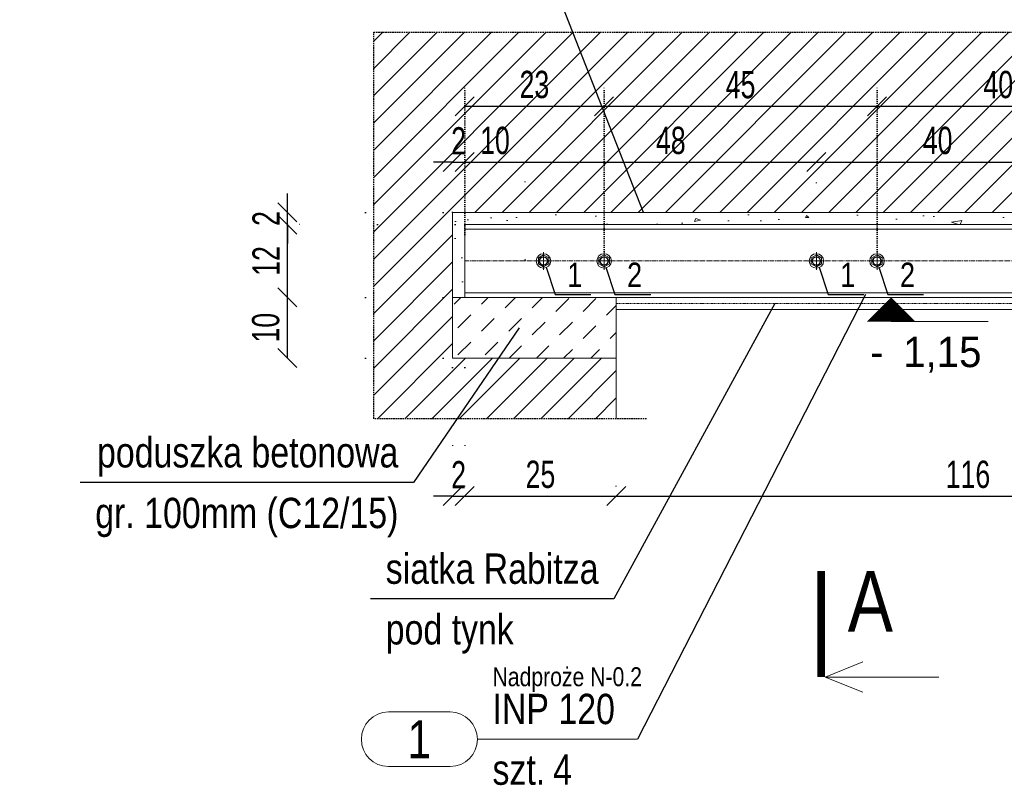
# Model space of a CAD drawing. Header units: millimetres. Extents: x 11149 to 111407, y -107619 to -23630.
# Tile 192 of 245: x 18678 to 18840, y -28621 to -28494. Entities that reach past the tile are written whole.
import ezdxf
from ezdxf.enums import TextEntityAlignment as Align

# ---------------------------------------------------------------- set-up
doc = ezdxf.new("R2010")
doc.units = ezdxf.units.MM
doc.header["$LTSCALE"] = 2
for name, pattern in [('CENTER2', [28.575, 19.05, -3.175, 3.175, -3.175]), ('DOT', [6.35, 0, -6.35]), ('HIDDEN', [9.525, 6.35, -3.175])]:
    doc.linetypes.add(name, pattern=pattern)
doc.layers.get('0').update_dxf_attribs({"plot": 0})
doc.layers.get('Defpoints').update_dxf_attribs({"color": 1})
doc.layers.add('420-K Ściany', color=7, linetype='Continuous')
doc.layers.add('e-cad_ukryte', color=30, linetype='HIDDEN')
for name, color, linetype, lineweight in [('e-cad_252', 252, 'HIDDEN', 9), ('e-cad_cienkie', 1, 'Continuous', 9), ('e-cad_obok', 3, 'Continuous', 9), ('e-cad_opisy', 7, 'Continuous', 9), ('e-cad_osie', 22, 'CENTER2', 9), ('e-cad_stal_kontur', 222, 'Continuous', 20), ('e-cad_wymiary', 4, 'Continuous', 9)]:
    doc.layers.add(name, color=color, linetype=linetype, lineweight=lineweight)
doc.layers.add('e-cad_rzutnie', color=61, linetype='Continuous', lineweight=9, plot=False)
doc.styles.add('e-cad_1', font='arial.ttf', dxfattribs={"width": 0.7})
doc.dimstyles.new('e-cad_1_25_[cm]', dxfattribs={"dimscale": 2.5, "dimtxt": 1.8, "dimasz": 1.25, "dimexe": 1.25, "dimexo": 0.625, "dimgap": 0.5, "dimtad": 1, "dimdec": 0, "dimrnd": 1, "dimzin": 1, "dimtxsty": 'e-cad_1', "dimblk": 'OBLIQUE', "dimcen": 2.5, "dimclrd": 256, "dimclre": 252, "dimclrt": 7, "dimadec": 0, "dimazin": 0, "dimtfac": 1, "dimtix": 1, "dimtmove": 2, "dimatfit": 3, "dimldrblk": 'NONE', "dimfxl": 60, "dimfxlon": 1, "dimarcsym": 0})

# ---------------------------------------------------------------- blocks, each defined once
blk = doc.blocks.new('_OBLIQUE')
at = {"color": 0, "linetype": 'ByBlock', "lineweight": -2}
blk.add_line((-0.5, -0.5), (0.5, 0.5), dxfattribs=at)
blk = doc.blocks.new('*D1277')
at = {"layer": 'Defpoints', "color": 0, "ltscale": 0.5}
for p in [(18751.45, -28517.88), (18749.45, -28527.72), (18751.45, -28529.72)]:
    blk.add_point(p, dxfattribs=at)
at = {"layer": 'e-cad_wymiary', "color": 252, "linetype": 'DOT', "lineweight": -2}
for p, q in [((18749.45, -28526.16), (18749.45, -28514.75)), ((18751.45, -28528.16), (18751.45, -28514.75))]:
    blk.add_line(p, q, dxfattribs=at)
at = {"layer": 'e-cad_wymiary', "lineweight": -2}
for p, q in [((18749.45, -28517.88), (18746.33, -28517.88)), ((18749.45, -28517.88), (18751.45, -28517.88)), ((18751.45, -28517.88), (18754.58, -28517.88))]:
    blk.add_line(p, q, dxfattribs=at)
at = {"layer": 'e-cad_wymiary', "lineweight": -2, "ltscale": 0.5, "xscale": 3.125, "yscale": 3.125, "zscale": 3.125}
blk.add_blockref('_OBLIQUE', (18749.45, -28517.88), dxfattribs=at)
at = {"layer": 'e-cad_wymiary', "lineweight": -2, "ltscale": 0.5, "xscale": 3.125, "yscale": 3.125, "zscale": 3.125, "rotation": 180}
blk.add_blockref('_OBLIQUE', (18751.45, -28517.88), dxfattribs=at)
at = {"layer": 'e-cad_wymiary', "color": 7, "ltscale": 0.5, "insert": (18750.45, -28514.37), "char_height": 4.5, "attachment_point": 5, "style": 'e-cad_1'}
blk.add_mtext('2', dxfattribs=at)
blk = doc.blocks.new('_None')
blk = doc.blocks.new('*D1279')
at = {"layer": 'Defpoints', "color": 0, "ltscale": 0.5}
for p in [(18722.21, -28540.17), (18749.45, -28540.17), (18749.45, -28550.17)]:
    blk.add_point(p, dxfattribs=at)
at = {"layer": 'e-cad_wymiary', "color": 252, "linetype": 'DOT', "lineweight": -2}
for p, q in [((18747.89, -28540.17), (18719.09, -28540.17)), ((18747.89, -28550.17), (18719.09, -28550.17))]:
    blk.add_line(p, q, dxfattribs=at)
at = {"layer": 'e-cad_wymiary', "lineweight": -2}
blk.add_line((18722.21, -28550.17), (18722.21, -28540.17), dxfattribs=at)
at = {"layer": 'e-cad_wymiary', "lineweight": -2, "ltscale": 0.5, "xscale": 3.125, "yscale": 3.125, "zscale": 3.125}
for p, rotation in [((18722.21, -28540.17), 90), ((18722.21, -28550.17), 270)]:
    blk.add_blockref('_OBLIQUE', p, dxfattribs=dict(at, rotation=rotation))
at = {"layer": 'e-cad_wymiary', "color": 7, "ltscale": 0.5, "insert": (18718.66, -28545.17), "char_height": 4.5, "attachment_point": 5, "rotation": 90, "style": 'e-cad_1'}
blk.add_mtext('10', dxfattribs=at)
blk = doc.blocks.new('*D1280')
at = {"layer": 'Defpoints', "color": 0, "ltscale": 0.5}
for p in [(18722.21, -28528.17), (18751.45, -28528.17), (18749.45, -28540.17)]:
    blk.add_point(p, dxfattribs=at)
at = {"layer": 'e-cad_wymiary', "color": 252, "linetype": 'DOT', "lineweight": -2}
for p, q in [((18749.89, -28528.17), (18719.09, -28528.17)), ((18747.89, -28540.17), (18719.09, -28540.17))]:
    blk.add_line(p, q, dxfattribs=at)
at = {"layer": 'e-cad_wymiary', "lineweight": -2}
blk.add_line((18722.21, -28540.17), (18722.21, -28528.17), dxfattribs=at)
at = {"layer": 'e-cad_wymiary', "lineweight": -2, "ltscale": 0.5, "xscale": 3.125, "yscale": 3.125, "zscale": 3.125}
for p, rotation in [((18722.21, -28528.17), 90), ((18722.21, -28540.17), 270)]:
    blk.add_blockref('_OBLIQUE', p, dxfattribs=dict(at, rotation=rotation))
at = {"layer": 'e-cad_wymiary', "color": 7, "ltscale": 0.5, "insert": (18718.7, -28534.17), "char_height": 4.5, "attachment_point": 5, "rotation": 90, "style": 'e-cad_1'}
blk.add_mtext('12', dxfattribs=at)
blk = doc.blocks.new('*D1281')
at = {"layer": 'Defpoints', "color": 0, "ltscale": 0.5}
for p in [(18722.21, -28526.17), (18749.45, -28526.17), (18751.45, -28528.17)]:
    blk.add_point(p, dxfattribs=at)
at = {"layer": 'e-cad_wymiary', "lineweight": -2}
for p, q in [((18722.21, -28526.17), (18722.21, -28523.04)), ((18722.21, -28528.17), (18722.21, -28526.17)), ((18722.21, -28528.17), (18722.21, -28531.29))]:
    blk.add_line(p, q, dxfattribs=at)
at = {"layer": 'e-cad_wymiary', "color": 252, "linetype": 'DOT', "lineweight": -2}
for p, q in [((18747.89, -28526.17), (18719.09, -28526.17)), ((18749.89, -28528.17), (18719.09, -28528.17))]:
    blk.add_line(p, q, dxfattribs=at)
at = {"layer": 'e-cad_wymiary', "lineweight": -2, "ltscale": 0.5, "xscale": 3.125, "yscale": 3.125, "zscale": 3.125}
for p, rotation in [((18722.21, -28526.17), 270), ((18722.21, -28528.17), 90)]:
    blk.add_blockref('_OBLIQUE', p, dxfattribs=dict(at, rotation=rotation))
at = {"layer": 'e-cad_wymiary', "color": 7, "ltscale": 0.5, "insert": (18718.7, -28527.17), "char_height": 4.5, "attachment_point": 5, "rotation": 90, "style": 'e-cad_1'}
blk.add_mtext('2', dxfattribs=at)
blk = doc.blocks.new('*D1287')
at = {"layer": 'Defpoints', "color": 0, "ltscale": 0.5}
for p in [(18751.45, -28517.88), (18761.45, -28517.88), (18761.45, -28535.57)]:
    blk.add_point(p, dxfattribs=at)
at = {"layer": 'e-cad_wymiary', "color": 252, "linetype": 'DOT', "lineweight": -2}
for p, q in [((18751.45, -28516.32), (18751.45, -28514.75)), ((18761.45, -28534), (18761.45, -28514.75))]:
    blk.add_line(p, q, dxfattribs=at)
at = {"layer": 'e-cad_wymiary', "lineweight": -2}
blk.add_line((18751.45, -28517.88), (18761.45, -28517.88), dxfattribs=at)
at = {"layer": 'e-cad_wymiary', "lineweight": -2, "ltscale": 0.5, "xscale": 3.125, "yscale": 3.125, "zscale": 3.125, "rotation": 180}
blk.add_blockref('_OBLIQUE', (18751.45, -28517.88), dxfattribs=at)
at = {"layer": 'e-cad_wymiary', "lineweight": -2, "ltscale": 0.5, "xscale": 3.125, "yscale": 3.125, "zscale": 3.125}
blk.add_blockref('_OBLIQUE', (18761.45, -28517.88), dxfattribs=at)
at = {"layer": 'e-cad_wymiary', "color": 7, "ltscale": 0.5, "insert": (18756.45, -28514.33), "char_height": 4.5, "attachment_point": 5, "style": 'e-cad_1'}
blk.add_mtext('10', dxfattribs=at)
blk = doc.blocks.new('*D1288')
at = {"layer": 'Defpoints', "color": 0, "ltscale": 0.5}
for p in [(18809.45, -28517.88), (18761.45, -28535.57), (18809.45, -28535.72)]:
    blk.add_point(p, dxfattribs=at)
at = {"layer": 'e-cad_wymiary', "color": 252, "linetype": 'DOT', "lineweight": -2}
for p, q in [((18761.45, -28534), (18761.45, -28514.75)), ((18809.45, -28534.16), (18809.45, -28514.75))]:
    blk.add_line(p, q, dxfattribs=at)
at = {"layer": 'e-cad_wymiary', "lineweight": -2}
blk.add_line((18761.45, -28517.88), (18809.45, -28517.88), dxfattribs=at)
at = {"layer": 'e-cad_wymiary', "lineweight": -2, "ltscale": 0.5, "xscale": 3.125, "yscale": 3.125, "zscale": 3.125, "rotation": 180}
blk.add_blockref('_OBLIQUE', (18761.45, -28517.88), dxfattribs=at)
at = {"layer": 'e-cad_wymiary', "lineweight": -2, "ltscale": 0.5, "xscale": 3.125, "yscale": 3.125, "zscale": 3.125}
blk.add_blockref('_OBLIQUE', (18809.45, -28517.88), dxfattribs=at)
at = {"layer": 'e-cad_wymiary', "color": 7, "ltscale": 0.5, "insert": (18785.45, -28514.33), "char_height": 4.5, "attachment_point": 5, "style": 'e-cad_1'}
blk.add_mtext('48', dxfattribs=at)
blk = doc.blocks.new('*D1289')
at = {"layer": 'Defpoints', "color": 0, "ltscale": 0.5}
for p in [(18849.45, -28517.88), (18809.45, -28535.72), (18849.45, -28535.72)]:
    blk.add_point(p, dxfattribs=at)
at = {"layer": 'e-cad_wymiary', "color": 252, "linetype": 'DOT', "lineweight": -2}
for p, q in [((18809.45, -28534.16), (18809.45, -28514.75)), ((18849.45, -28534.16), (18849.45, -28514.75))]:
    blk.add_line(p, q, dxfattribs=at)
at = {"layer": 'e-cad_wymiary', "lineweight": -2}
blk.add_line((18809.45, -28517.88), (18849.45, -28517.88), dxfattribs=at)
at = {"layer": 'e-cad_wymiary', "lineweight": -2, "ltscale": 0.5, "xscale": 3.125, "yscale": 3.125, "zscale": 3.125, "rotation": 180}
blk.add_blockref('_OBLIQUE', (18809.45, -28517.88), dxfattribs=at)
at = {"layer": 'e-cad_wymiary', "lineweight": -2, "ltscale": 0.5, "xscale": 3.125, "yscale": 3.125, "zscale": 3.125}
blk.add_blockref('_OBLIQUE', (18849.45, -28517.88), dxfattribs=at)
at = {"layer": 'e-cad_wymiary', "color": 7, "ltscale": 0.5, "insert": (18829.45, -28514.33), "char_height": 4.5, "attachment_point": 5, "style": 'e-cad_1'}
blk.add_mtext('40', dxfattribs=at)
blk = doc.blocks.new('*D1292')
at = {"layer": 'Defpoints', "color": 0, "ltscale": 0.5}
for p in [(18749.45, -28550.17), (18751.45, -28550.17), (18751.45, -28572.92)]:
    blk.add_point(p, dxfattribs=at)
at = {"layer": 'e-cad_wymiary', "color": 252, "linetype": 'DOT', "lineweight": -2}
for p, q in [((18749.45, -28551.73), (18749.45, -28576.04)), ((18751.45, -28551.73), (18751.45, -28576.04))]:
    blk.add_line(p, q, dxfattribs=at)
at = {"layer": 'e-cad_wymiary', "lineweight": -2}
for p, q in [((18749.45, -28572.92), (18746.33, -28572.92)), ((18749.45, -28572.92), (18751.45, -28572.92)), ((18751.45, -28572.92), (18754.58, -28572.92))]:
    blk.add_line(p, q, dxfattribs=at)
at = {"layer": 'e-cad_wymiary', "lineweight": -2, "ltscale": 0.5, "xscale": 3.125, "yscale": 3.125, "zscale": 3.125}
blk.add_blockref('_OBLIQUE', (18749.45, -28572.92), dxfattribs=at)
at = {"layer": 'e-cad_wymiary', "lineweight": -2, "ltscale": 0.5, "xscale": 3.125, "yscale": 3.125, "zscale": 3.125, "rotation": 180}
blk.add_blockref('_OBLIQUE', (18751.45, -28572.92), dxfattribs=at)
at = {"layer": 'e-cad_wymiary', "color": 7, "ltscale": 0.5, "insert": (18750.45, -28569.41), "char_height": 4.5, "attachment_point": 5, "style": 'e-cad_1'}
blk.add_mtext('2', dxfattribs=at)
blk = doc.blocks.new('*D1293')
at = {"layer": 'Defpoints', "color": 0, "ltscale": 0.5}
for p in [(18751.45, -28572.92), (18776.45, -28572.92), (18776.45, -28572.92)]:
    blk.add_point(p, dxfattribs=at)
at = {"layer": 'e-cad_wymiary', "color": 252, "linetype": 'DOT', "lineweight": -2}
for p, q in [((18751.45, -28571.36), (18751.45, -28569.79)), ((18776.45, -28571.36), (18776.45, -28569.79))]:
    blk.add_line(p, q, dxfattribs=at)
at = {"layer": 'e-cad_wymiary', "lineweight": -2}
blk.add_line((18751.45, -28572.92), (18776.45, -28572.92), dxfattribs=at)
at = {"layer": 'e-cad_wymiary', "lineweight": -2, "ltscale": 0.5, "xscale": 3.125, "yscale": 3.125, "zscale": 3.125, "rotation": 180}
blk.add_blockref('_OBLIQUE', (18751.45, -28572.92), dxfattribs=at)
at = {"layer": 'e-cad_wymiary', "lineweight": -2, "ltscale": 0.5, "xscale": 3.125, "yscale": 3.125, "zscale": 3.125}
blk.add_blockref('_OBLIQUE', (18776.45, -28572.92), dxfattribs=at)
at = {"layer": 'e-cad_wymiary', "color": 7, "ltscale": 0.5, "insert": (18763.95, -28569.37), "char_height": 4.5, "attachment_point": 5, "style": 'e-cad_1'}
blk.add_mtext('25', dxfattribs=at)
blk = doc.blocks.new('*D1296')
at = {"layer": 'Defpoints', "color": 0, "ltscale": 0.5}
for p in [(18776.45, -28572.92), (18892.45, -28572.92), (18892.45, -28572.92)]:
    blk.add_point(p, dxfattribs=at)
at = {"layer": 'e-cad_wymiary', "color": 252, "linetype": 'DOT', "lineweight": -2}
for p, q in [((18776.45, -28571.36), (18776.45, -28569.79)), ((18892.45, -28571.36), (18892.45, -28569.79))]:
    blk.add_line(p, q, dxfattribs=at)
at = {"layer": 'e-cad_wymiary', "lineweight": -2}
blk.add_line((18776.45, -28572.92), (18892.45, -28572.92), dxfattribs=at)
at = {"layer": 'e-cad_wymiary', "lineweight": -2, "ltscale": 0.5, "xscale": 3.125, "yscale": 3.125, "zscale": 3.125, "rotation": 180}
blk.add_blockref('_OBLIQUE', (18776.45, -28572.92), dxfattribs=at)
at = {"layer": 'e-cad_wymiary', "lineweight": -2, "ltscale": 0.5, "xscale": 3.125, "yscale": 3.125, "zscale": 3.125}
blk.add_blockref('_OBLIQUE', (18892.45, -28572.92), dxfattribs=at)
at = {"layer": 'e-cad_wymiary', "color": 7, "ltscale": 0.5, "insert": (18834.45, -28569.37), "char_height": 4.5, "attachment_point": 5, "style": 'e-cad_1'}
blk.add_mtext('116', dxfattribs=at)
blk = doc.blocks.new('e-cad_kota_2_1')
blk.add_line((0, -1.6), (6.4, -1.6))
blk.add_lwpolyline([(0, 0, 0, 3.2, 0), (0, -1.6, 3.2, 3.2, 0)], format="xyseb")
at = {"style": 'e-cad_1', "width": 0.95}
blk.add_attdef('ZNAK', text='', height=2, dxfattribs=at).set_placement((-0.5, -4.6), align=Align.RIGHT)
blk.add_attdef('RZEDNA', (0.8, -4.6), '', height=2, dxfattribs=at)
blk = doc.blocks.new('*D1301')
at = {"layer": 'Defpoints', "color": 0, "ltscale": 0.5}
for p in [(18774.45, -28508.66), (18751.45, -28531.37), (18774.45, -28534.17)]:
    blk.add_point(p, dxfattribs=at)
at = {"layer": 'e-cad_wymiary', "color": 252, "linetype": 'DOT', "lineweight": -2, "ltscale": 0.02}
for p, q in [((18751.45, -28529.81), (18751.45, -28505.54)), ((18774.45, -28532.61), (18774.45, -28505.54))]:
    blk.add_line(p, q, dxfattribs=at)
at = {"layer": 'e-cad_wymiary', "lineweight": -2, "ltscale": 0.02}
blk.add_line((18751.45, -28508.66), (18774.45, -28508.66), dxfattribs=at)
at = {"layer": 'e-cad_wymiary', "lineweight": -2, "ltscale": 0.5, "xscale": 3.125, "yscale": 3.125, "zscale": 3.125, "rotation": 180}
blk.add_blockref('_OBLIQUE', (18751.45, -28508.66), dxfattribs=at)
at = {"layer": 'e-cad_wymiary', "lineweight": -2, "ltscale": 0.5, "xscale": 3.125, "yscale": 3.125, "zscale": 3.125}
blk.add_blockref('_OBLIQUE', (18774.45, -28508.66), dxfattribs=at)
at = {"layer": 'e-cad_wymiary', "color": 7, "ltscale": 0.5, "insert": (18762.95, -28505.11), "char_height": 4.5, "attachment_point": 5, "style": 'e-cad_1'}
blk.add_mtext('23', dxfattribs=at)
blk = doc.blocks.new('*D1302')
at = {"layer": 'Defpoints', "color": 0, "ltscale": 0.5}
for p in [(18819.45, -28508.66), (18774.45, -28534.17), (18819.45, -28534.17)]:
    blk.add_point(p, dxfattribs=at)
at = {"layer": 'e-cad_wymiary', "color": 252, "linetype": 'DOT', "lineweight": -2, "ltscale": 0.02}
for p, q in [((18774.45, -28532.61), (18774.45, -28505.54)), ((18819.45, -28532.61), (18819.45, -28505.54))]:
    blk.add_line(p, q, dxfattribs=at)
at = {"layer": 'e-cad_wymiary', "lineweight": -2, "ltscale": 0.02}
blk.add_line((18774.45, -28508.66), (18819.45, -28508.66), dxfattribs=at)
at = {"layer": 'e-cad_wymiary', "lineweight": -2, "ltscale": 0.5, "xscale": 3.125, "yscale": 3.125, "zscale": 3.125, "rotation": 180}
blk.add_blockref('_OBLIQUE', (18774.45, -28508.66), dxfattribs=at)
at = {"layer": 'e-cad_wymiary', "lineweight": -2, "ltscale": 0.5, "xscale": 3.125, "yscale": 3.125, "zscale": 3.125}
blk.add_blockref('_OBLIQUE', (18819.45, -28508.66), dxfattribs=at)
at = {"layer": 'e-cad_wymiary', "color": 7, "ltscale": 0.5, "insert": (18796.95, -28505.13), "char_height": 4.5, "attachment_point": 5, "style": 'e-cad_1'}
blk.add_mtext('45', dxfattribs=at)
blk = doc.blocks.new('*D1303')
at = {"layer": 'Defpoints', "color": 0, "ltscale": 0.5}
for p in [(18859.45, -28508.66), (18819.45, -28534.17), (18859.45, -28534.17)]:
    blk.add_point(p, dxfattribs=at)
at = {"layer": 'e-cad_wymiary', "color": 252, "linetype": 'DOT', "lineweight": -2, "ltscale": 0.02}
for p, q in [((18819.45, -28532.61), (18819.45, -28505.54)), ((18859.45, -28532.61), (18859.45, -28505.54))]:
    blk.add_line(p, q, dxfattribs=at)
at = {"layer": 'e-cad_wymiary', "lineweight": -2, "ltscale": 0.02}
blk.add_line((18819.45, -28508.66), (18859.45, -28508.66), dxfattribs=at)
at = {"layer": 'e-cad_wymiary', "lineweight": -2, "ltscale": 0.5, "xscale": 3.125, "yscale": 3.125, "zscale": 3.125, "rotation": 180}
blk.add_blockref('_OBLIQUE', (18819.45, -28508.66), dxfattribs=at)
at = {"layer": 'e-cad_wymiary', "lineweight": -2, "ltscale": 0.5, "xscale": 3.125, "yscale": 3.125, "zscale": 3.125}
blk.add_blockref('_OBLIQUE', (18859.45, -28508.66), dxfattribs=at)
at = {"layer": 'e-cad_wymiary', "color": 7, "ltscale": 0.5, "insert": (18839.45, -28505.12), "char_height": 4.5, "attachment_point": 5, "style": 'e-cad_1'}
blk.add_mtext('40', dxfattribs=at)
blk = doc.blocks.new('e-cad_przekroj_1_2_P')
at = {"const_width": 0.5}
blk.add_lwpolyline([(0, 0), (0, -7)], dxfattribs=at)
for points in [[(0.25, -7), (2.75, -6)], [(0.25, -7), (7.75, -7)], [(0.25, -7), (2.75, -8)]]:
    blk.add_lwpolyline(points)
at = {"style": 'e-cad_1', "width": 0.8}
blk.add_attdef('SYMBOL', (1.75, -4), '', height=4, dxfattribs=at)
blk = doc.blocks.new('e-cad_StalOpis_2')
at = {"layer": 'e-cad_cienkie', "ltscale": 0.4}
blk.add_lwpolyline([(-14.866, 1.8), (-10.784, 1.8, -0.991311), (-10.784, -1.8), (-14.866, -1.8, -0.991311)], format="xyb", close=True, dxfattribs=at)
at = {"layer": 'e-cad_cienkie'}
blk.add_lwpolyline([(0, 0), (-9, 0)], dxfattribs=at)
at = {"layer": 'e-cad_opisy', "ltscale": 0.04, "style": 'e-cad_1', "width": 0.8}
for tag, p in [('PROFIL', (-8, 1)), ('s_2', (-8, -3)), ('ILOSC', (-4, -3))]:
    blk.add_attdef(tag, p, '', height=2, dxfattribs=at)
at = {"layer": 'e-cad_opisy', "ltscale": 0.04, "style": 'e-cad_1', "width": 0.95, "flags": 1}
blk.add_attdef('s_1', text='', height=2, dxfattribs=at).set_placement((30.3, 1), align=Align.CENTER)
at = {"layer": 'e-cad_opisy', "color": 9, "ltscale": 0.04, "style": 'e-cad_1', "width": 0.8}
blk.add_attdef('NR', text='', height=2.5, dxfattribs=at).set_placement((-12.825, 0), align=Align.MIDDLE_CENTER)
at = {"layer": 'e-cad_opisy', "ltscale": 0.04, "style": 'e-cad_1', "width": 0.8, "flags": 1}
for tag, p in [('MASA', (0, -15)), ('OBWOD', (0, -20)), ('GATUNEK_STALI', (0, -25))]:
    blk.add_attdef(tag, p, '', height=3, dxfattribs=at)
at = {"layer": 'e-cad_rzutnie', "ltscale": 0.04, "style": 'e-cad_1', "width": 0.8}
blk.add_attdef('POZYCJA', (-8, 3.5), '', height=1.25, dxfattribs=at)
at = {"layer": 'e-cad_rzutnie', "ltscale": 0.04, "style": 'e-cad_1', "width": 0.8, "flags": 1}
blk.add_attdef('DLUGOSC', text='', height=1.25, dxfattribs=at).set_placement((-12.825, -2.05), align=Align.TOP_CENTER)

msp = doc.modelspace()

# ---------------------------------------------------------------- hatches: boundary and pattern name
at = {"layer": 'e-cad_252', "ltscale": 10}
h = msp.add_hatch(dxfattribs=at)
h.set_pattern_fill('ANSI31', color=256)
h.set_pattern_definition([(45, (-7037.758, -38166.0563), (-2.24506403, 2.24506403), [])])
h.paths.add_polyline_path([(18736.45, -28496.46), (18932.45, -28496.46), (18932.45, -28560.17), (18892.45, -28560.17), (18892.45, -28550.17), (18919.45, -28550.17), (18919.45, -28540.17), (18919.45, -28526.17), (18749.45, -28526.17), (18749.45, -28540.17), (18749.45, -28550.17), (18776.45, -28550.17), (18776.45, -28560.17), (18736.45, -28560.17)])
h.paths.add_polyline_path([(18748.15, -28510.98), (18748.15, -28517.76), (18752.5, -28517.76), (18752.5, -28510.98)], flags=24)
h.paths.add_polyline_path([(18916.15, -28510.98), (18916.15, -28517.76), (18920.5, -28517.76), (18920.5, -28510.98)], flags=24)
h.paths.add_polyline_path([(18752.72, -28510.81), (18752.72, -28517.7), (18759.23, -28517.7), (18759.23, -28510.81)], flags=24)
h.paths.add_polyline_path([(18781.93, -28510.81), (18781.93, -28517.7), (18788.87, -28517.7), (18788.87, -28510.81)], flags=24)
h.paths.add_polyline_path([(18903.95, -28510.81), (18903.95, -28517.7), (18910.81, -28517.7), (18910.81, -28510.81)], flags=24)
h.paths.add_polyline_path([(18825.94, -28510.81), (18825.94, -28517.7), (18832.86, -28517.7), (18832.86, -28510.81)], flags=24)
h.paths.add_polyline_path([(18869.98, -28510.81), (18869.98, -28517.7), (18876.92, -28517.7), (18876.92, -28510.81)], flags=24)
at = {"layer": 'e-cad_252', "ltscale": 0.8}
h = msp.add_hatch(dxfattribs=at)
h.set_pattern_fill('CONC', color=256, scale=0.625, angle=30)
h.set_pattern_definition([(30, (9474.147, -33323.241), (-7.9375, 13.748153), [0, -15.875]), (30, (9477.062, -33327.974), (-7.9375, 13.748153), [0, -15.875]), (30, (9473.189, -33320.312), (-7.9375, 13.748153), [0, -15.875]), (8.1986, (9468.5, -33328.701), (49.1819629, 10.0643501), [1.709785, -83.77971]), (246.8699, (9470.1924, -33328.4572), (25.3694577, 51.3088076), [0.79375, -78.58125]), (160.6013, (9469.8806, -33329.1872), (116.36576442, -42.80140287), [1.463596, -144.896665]), (236.5651, (9466.296, -33333.456), (-5.8106313, -21.6856646), [0.35498, -35.142599]), (356.3099, (9466.1007, -33333.7526), (35.433811, 2.1268249), [0.57239, -56.66575]), (138.4349, (9466.672, -33333.7894), (-29.6231348, 19.5588252), [0.502015, -49.699148]), (255, (9475.889, -33329.751), (7.937502, -13.748158), [0.673513, -21.777119]), (30, (9475.715, -33330.402), (5.810653, 21.685653), [0.9525, -14.9225]), (165, (9476.539, -33329.925), (-13.748158, -7.937502), [0.673513, -21.777119]), (281.5651, (9469.159, -33321.905), (-2.126872, 35.4337999), [0.502015, -49.699148]), (30, (9469.26, -33322.397), (5.810653, 21.685653), [0.79375, -15.08125]), (173.1301, (9469.947, -33321.9998), (-57.1194597, 3.6838089), [0.79375, -78.58125]), (243.6901, (9461.793, -33325.9742), (19.5587899, 29.6231681), [0.57239, -56.66575]), (11.5651, (9461.5395, -33326.4873), (-35.4337999, -2.126872), [1.00403, -49.197133]), (156.8699, (9462.523, -33326.286), (51.3088076, -25.3694577), [0.79375, -78.58125]), (30, (9466.098, -33324.222), (-7.9375, 13.748153), [0, -15.875]), (30, (9464.45, -33329.94), (-7.9375, 13.748153), [0, -15.875]), (30, (9471.236, -33332.804), (-7.9375, 13.748153), [0, -15.875]), (30, (9472.487, -33326.399), (-7.9375, 13.748153), [0, -15.875]), (30, (9467.15, -33326.364), (-7.9375, 13.748153), [0, -15.875]), (30, (9463.888, -33327.698), (-7.9375, 13.748153), [0, -15.875]), (30, (9465.602, -33327.808), (-7.9375, 13.748153), [0, -15.875]), (30, (9466.957, -33331.425), (-7.9375, 13.748153), [0, -15.875]), (30, (9463.34, -33332.78), (-7.9375, 13.748153), [0, -15.875]), (30, (9461.651, -33329.539), (-7.9375, 13.748153), [0, -15.875]), (30, (9459.493, -33326.752), (-7.9375, 13.748153), [0, -15.875]), (30, (9463.437, -33323.742), (-7.9375, 13.748153), [0, -15.875]), (30, (9466.144, -33321.446), (-7.9375, 13.748153), [0, -15.875]), (30, (9471.274, -33319.217), (-7.9375, 13.748153), [0, -15.875]), (30, (9470.435, -33325.384), (-7.9375, 13.748153), [0, -15.875]), (30, (9467.631, -33323.703), (-7.9375, 13.748153), [0, -15.875]), (30, (9472.541, -33329.668), (-7.9375, 13.748153), [0, -15.875]), (30, (9468.813, -33332.736), (-7.9375, 13.748153), [0, -15.875]), (30, (9474.684, -33333.38), (-7.9375, 13.748153), [0, -15.875]), (30, (9469.671, -33335.174), (-7.9375, 13.748153), [0, -15.875]), (30, (9465.51, -33338.127), (-7.9375, 13.748153), [0, -15.875]), (30, (9467.556, -33337.861), (-7.9375, 13.748153), [0, -15.875]), (30, (9466.583, -33335.857), (-7.9375, 13.748153), [0, -15.875]), (30, (9477.064, -33332.739), (-7.9375, 13.748153), [0, -15.875]), (30, (9475.46, -33326.15), (-7.9375, 13.748153), [0, -15.875]), (30, (9472.39, -33322.422), (-7.9375, 13.748153), [0, -15.875]), (30, (9471.781, -33335.972), (-7.9375, 13.748153), [0, -15.875])])
h.paths.add_polyline_path([(18749.45, -28540.17), (18749.45, -28526.17), (18919.45, -28526.17), (18919.45, -28540.17), (18917.45, -28540.17), (18917.45, -28528.17), (18751.45, -28528.17), (18751.45, -28540.17)])
at = {"layer": 'e-cad_obok', "ltscale": 0.8}
h = msp.add_hatch(dxfattribs=at)
h.set_pattern_fill('CONCRE', color=256, style=0)
h.set_pattern_definition([(45, (6543.998, -31946.356), (-4.490128, 4.490128), [3, -2.5]), (45, (6548.488, -31946.356), (-4.490128, 4.490128), [3, -2.5])])
h.paths.add_polyline_path([(18749.45, -28540.17), (18749.45, -28550.17), (18776.45, -28550.17), (18776.45, -28540.17)])

# ---------------------------------------------------------------- linework, layer by layer
at = {"layer": '420-K Ściany', "color": 7, "linetype": 'Continuous', "lineweight": 13}
msp.add_line((18776.45, -28560.17), (18776.45, -28540.17), dxfattribs=at)
at = {"layer": 'e-cad_cienkie'}
msp.add_line((18776.04, -28613.02), (18779.95, -28613.02), dxfattribs=at)
at = {"layer": 'e-cad_cienkie', "color": 0, "ltscale": 0.8}
for points in [[(18764.45, -28535.16), (18765.31, -28534.66), (18765.31, -28533.67), (18764.45, -28533.18), (18763.6, -28533.67), (18763.6, -28534.66), (18764.45, -28535.16)], [(18774.45, -28535.16), (18775.31, -28534.66), (18775.31, -28533.67), (18774.45, -28533.18), (18773.6, -28533.67), (18773.6, -28534.66), (18774.45, -28535.16)], [(18809.45, -28535.16), (18810.31, -28534.66), (18810.31, -28533.67), (18809.45, -28533.18), (18808.6, -28533.67), (18808.6, -28534.66), (18809.45, -28535.16)], [(18819.45, -28535.16), (18820.31, -28534.66), (18820.31, -28533.67), (18819.45, -28533.18), (18818.6, -28533.67), (18818.6, -28534.66), (18819.45, -28535.16)]]:
    msp.add_lwpolyline(points, dxfattribs=at)
for centre, radius in [((18764.45, -28534.17), 1.2), ((18774.45, -28534.17), 1.2), ((18809.45, -28534.17), 1.2), ((18819.45, -28534.17), 1.2), ((18764.45, -28534.17), 0.635), ((18774.45, -28534.17), 0.635), ((18809.45, -28534.17), 0.635), ((18819.45, -28534.17), 0.635)]:
    msp.add_circle(centre, radius, dxfattribs=at)
for centre in [(18764.45, -28534.17), (18774.45, -28534.17), (18809.45, -28534.17), (18819.45, -28534.17)]:
    msp.add_arc(centre, 0.707, 100, 10, dxfattribs=at)
at = {"layer": 'e-cad_obok', "ltscale": 0.8}
msp.add_lwpolyline([(18749.45, -28540.17), (18749.45, -28550.17), (18776.45, -28550.17), (18776.45, -28540.17), (18749.45, -28540.17)], dxfattribs=at)
at = {"layer": 'e-cad_opisy'}
msp.add_lwpolyline([(18919.45, -28540.17), (18919.45, -28526.17), (18749.45, -28526.17), (18749.45, -28540.17)], dxfattribs=at)
at = {"layer": 'e-cad_opisy', "ltscale": 0.8}
msp.add_lwpolyline([(18776.45, -28542.17), (18892.45, -28542.17)], dxfattribs=at)
at = {"layer": 'e-cad_osie', "color": 0, "ltscale": 0.8}
for points in [[(18764.45, -28535.64), (18764.45, -28532.7)], [(18774.45, -28535.64), (18774.45, -28532.7)], [(18809.45, -28535.64), (18809.45, -28532.7)], [(18819.45, -28535.64), (18819.45, -28532.7)], [(18763.12, -28534.17), (18765.79, -28534.17)], [(18773.12, -28534.17), (18775.79, -28534.17)], [(18808.12, -28534.17), (18810.79, -28534.17)], [(18818.12, -28534.17), (18820.79, -28534.17)]]:
    msp.add_lwpolyline(points, dxfattribs=at)
at = {"layer": 'e-cad_osie', "ltscale": 0.02}
msp.add_lwpolyline([(18751.45, -28534.17), (18917.45, -28534.17)], dxfattribs=at)
at = {"layer": 'e-cad_stal_kontur'}
for points in [[(18751.45, -28528.17), (18917.45, -28528.17)], [(18751.45, -28528.17), (18751.45, -28540.17)], [(18751.45, -28528.94), (18917.45, -28528.94)], [(18751.45, -28539.4), (18917.45, -28539.4)], [(18751.45, -28540.17), (18917.45, -28540.17)]]:
    msp.add_lwpolyline(points, dxfattribs=at)
at = {"layer": 'e-cad_stal_kontur', "linetype": 'HIDDEN', "ltscale": 0.01}
msp.add_lwpolyline([(18776.45, -28541.17), (18892.45, -28541.17)], dxfattribs=at)
at = {"layer": 'e-cad_stal_kontur', "ltscale": 0.8}
for centre in [(18764.45, -28534.17), (18774.45, -28534.17), (18809.45, -28534.17), (18819.45, -28534.17)]:
    msp.add_circle(centre, 0.7, dxfattribs=at)
at = {"layer": 'e-cad_ukryte', "ltscale": 0.02}
msp.add_lwpolyline([(18781.45, -28560.17), (18736.45, -28560.17), (18736.45, -28496.46), (18932.45, -28496.46), (18932.45, -28560.17), (18887.45, -28560.17)], dxfattribs=at)

# ---------------------------------------------------------------- block references
at = {"layer": 'e-cad_opisy', "xscale": 2.5, "yscale": 2.5, "zscale": 2.5}
msp.add_blockref('e-cad_kota_2_1', (18821.76, -28540.17), dxfattribs=at).add_auto_attribs({'RZEDNA': '1,15', 'ZNAK': '-'})
at = {"layer": 'e-cad_opisy', "xscale": 2.5, "yscale": 2.5, "zscale": 2.5, "rotation": 360}
msp.add_blockref('e-cad_przekroj_1_2_P', (18810.25, -28585.26), dxfattribs=at).add_auto_attribs({'SYMBOL': 'A'})
at = {"layer": 'e-cad_opisy', "ltscale": 0.5, "xscale": 2.5, "yscale": 2.5, "zscale": 2.5}
msp.add_blockref('e-cad_StalOpis_2', (18776.04, -28613.02), dxfattribs=at).add_auto_attribs({'NR': '1', 'PROFIL': 'INP 120', 'ILOSC': '4', 'POZYCJA': 'Nadproże N-0.2', 's_2': 'szt.'})

# ---------------------------------------------------------------- texts
at = {"layer": 'e-cad_opisy', "style": 'e-cad_1', "width": 0.8}
for s, height, p in [('1', 4, (18768.37, -28538.45)), ('2', 4, (18778.23, -28538.45)), ('1', 4, (18813.37, -28538.45)), ('2', 4, (18823.23, -28538.45)), ('poduszka betonowa', 5, (18690.82, -28568.21)), ('gr. 100mm (C12/15)', 5, (18690.53, -28578.21)), ('siatka Rabitza', 5, (18738.43, -28587.39)), ('pod tynk', 5, (18738.43, -28597.39))]:
    msp.add_text(s, height=height, dxfattribs=at).set_placement(p)

# ---------------------------------------------------------------- dimensions: what is measured, and where the dimension line sits
at = {"layer": 'e-cad_wymiary', "ltscale": 0.02}
for base, p1, p2, picture, middle in [((18774.45, -28508.66), (18751.45, -28531.37), (18774.45, -28534.17), '*D1301', (18762.95, -28505.11)), ((18819.45, -28508.66), (18774.45, -28534.17), (18819.45, -28534.17), '*D1302', (18796.95, -28505.13)), ((18859.45, -28508.66), (18819.45, -28534.17), (18859.45, -28534.17), '*D1303', (18839.45, -28505.12))]:
    dim = msp.add_linear_dim(base=base, p1=p1, p2=p2, dimstyle='e-cad_1_25_[cm]', dxfattribs=at)
    dim.commit()
    dim.dimension.update_dxf_attribs({"geometry": picture, "text_midpoint": middle})
at = {"layer": 'e-cad_wymiary'}
for base, p1, p2, picture, middle in [((18751.45, -28517.88), (18749.45, -28527.72), (18751.45, -28529.72), '*D1277', (18750.45, -28514.37)), ((18761.45, -28517.88), (18751.45, -28517.88), (18761.45, -28535.57), '*D1287', (18756.45, -28514.33)), ((18809.45, -28517.88), (18761.45, -28535.57), (18809.45, -28535.72), '*D1288', (18785.45, -28514.33)), ((18849.45, -28517.88), (18809.45, -28535.72), (18849.45, -28535.72), '*D1289', (18829.45, -28514.33)), ((18751.45, -28572.92), (18749.45, -28550.17), (18751.45, -28550.17), '*D1292', (18750.45, -28569.41)), ((18776.45, -28572.92), (18751.45, -28572.92), (18776.45, -28572.92), '*D1293', (18763.95, -28569.37)), ((18892.45, -28572.92), (18776.45, -28572.92), (18892.45, -28572.92), '*D1296', (18834.45, -28569.37))]:
    dim = msp.add_linear_dim(base=base, p1=p1, p2=p2, dimstyle='e-cad_1_25_[cm]', dxfattribs=at)
    dim.commit()
    dim.dimension.update_dxf_attribs({"geometry": picture, "text_midpoint": middle})
for base, p1, p2, picture, middle in [((18722.21, -28526.17), (18751.45, -28528.17), (18749.45, -28526.17), '*D1281', (18718.7, -28527.17)), ((18722.21, -28528.17), (18749.45, -28540.17), (18751.45, -28528.17), '*D1280', (18718.7, -28534.17)), ((18722.21, -28540.17), (18749.45, -28550.17), (18749.45, -28540.17), '*D1279', (18718.66, -28545.17))]:
    dim = msp.add_linear_dim(base=base, p1=p1, p2=p2, angle=90, dimstyle='e-cad_1_25_[cm]', dxfattribs=at)
    dim.commit()
    dim.dimension.update_dxf_attribs({"geometry": picture, "text_midpoint": middle})

# ---------------------------------------------------------------- leaders
at = {"layer": 'e-cad_cienkie', "has_arrowhead": 0}
for points in [[(18780.92, -28526.17), (18764.13, -28483.28), (18678.07, -28483.28)], [(18764.89, -28535.18), (18766.37, -28539.72), (18772.28, -28539.72)], [(18774.75, -28535.18), (18776.23, -28539.72), (18782.14, -28539.72)], [(18809.89, -28535.18), (18811.37, -28539.72), (18817.28, -28539.72)], [(18819.75, -28535.18), (18821.23, -28539.72), (18827.14, -28539.72)], [(18817.56, -28539.68), (18779.95, -28613.02)], [(18802.59, -28541.17), (18776.03, -28589.89), (18735.93, -28589.89)], [(18760.45, -28545.17), (18743.03, -28570.71), (18688.03, -28570.71)]]:
    msp.add_leader(points, dimstyle='e-cad_1_25_[cm]', override={"dimldrblk": 'None'}, dxfattribs=at)

doc.saveas('drawing.dxf')
